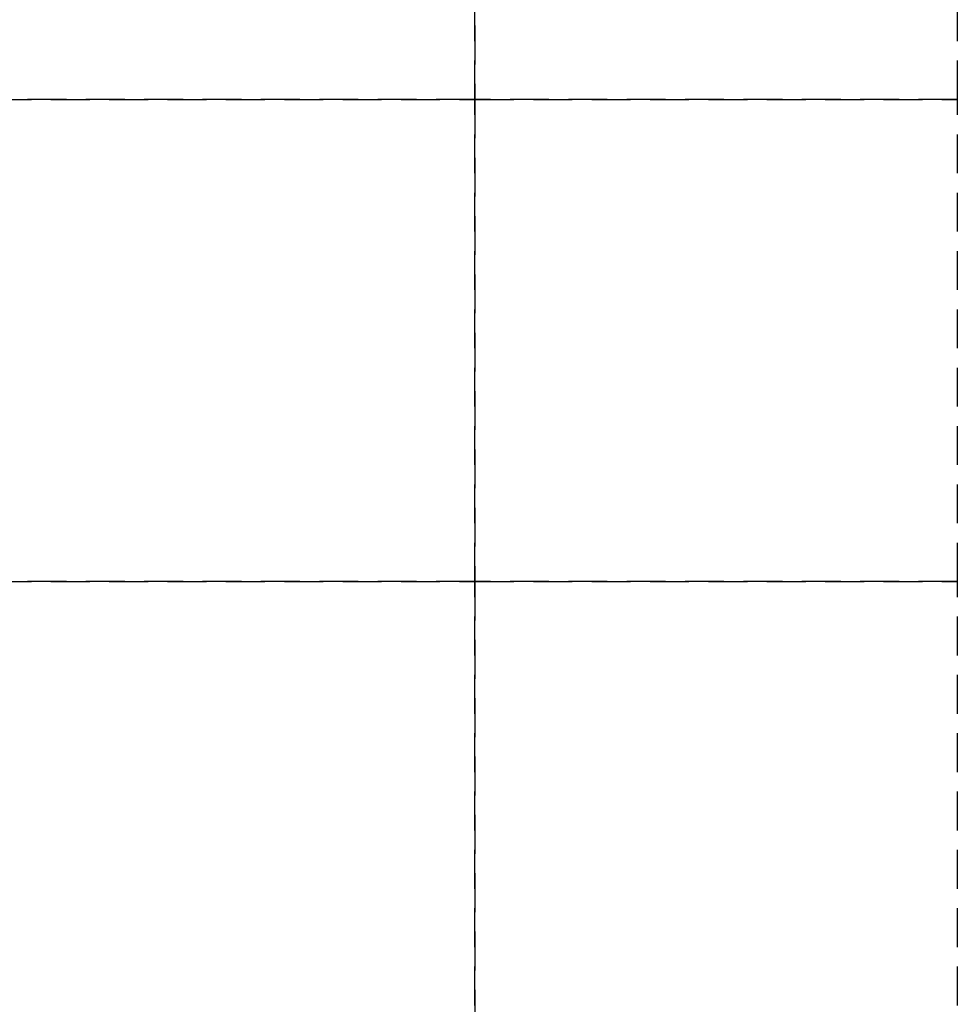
# Model space of a CAD drawing. Header units: millimetres. Extents: x 19325 to 32410, y -4876 to 2807.
# Tile 39 of 72: x 20586 to 20707, y -2360 to -2233. Entities that reach past the tile are written whole.
import ezdxf
from ezdxf import colors
from ezdxf.entities.mleader import LeaderData, LeaderLine
from ezdxf.math import Vec2, Vec3

# ---------------------------------------------------------------- set-up
doc = ezdxf.new("R2010")
doc.units = ezdxf.units.MM
doc.linetypes.add('HIDDEN', pattern=[0.375, 0.25, -0.125])
doc.layers.add('.WK_WODA_OPIS', color=7, linetype='Continuous', lineweight=13)
doc.layers.add('A_SUFITY', color=2, linetype='Continuous')
doc.styles.add('WYMIARY', font='romans.shx', dxfattribs={"width": 0.7})

# ---------------------------------------------------------------- blocks, each defined once
blk = doc.blocks.new('_None')

msp = doc.modelspace()

# ---------------------------------------------------------------- leaders
at = {"layer": '.WK_WODA_OPIS'}
ml = msp.add_multileader_mtext('Standard', dxfattribs=at)
ml.set_content('{\\W0.5;istn. RG - rozdzielnica\\Pgłówna do pozostawienia\\P- rozbudowa o dodatkową\\Pobudowę RN-1x12 mod.}', color=256, style='WYMIARY')
ml.set_leader_properties(linetype='ByLayer', lineweight=-1)
ml.set_arrow_properties(name='NONE')
ml.build(insert=Vec2(0, 0))
ml.multileader.update_dxf_attribs({"text_left_attachment_type": 6, "text_right_attachment_type": 6, "text_top_attachment_type": 0, "text_bottom_attachment_type": 0, "dogleg_length": 86.36, "arrow_head_size": 5})
ctx = ml.context
ctx.base_point, ctx.char_height, ctx.arrow_head_size, ctx.landing_gap_size, ctx.plane_origin = Vec3(20476.89, -2047.37, 3941.4), 15, 5, 1.25, Vec3(-855841.97, 6520491.8, 3941.4)
ctx.left_attachment, ctx.right_attachment = 6, 6
notes = []
notes.append((ctx, [(0, (1, 1, 0), (20645.01, -2047.37, 3941.4), (-1, 0), 10.8, [(0, [(20675.96, -2137.56, 3941.4)], 256, [])])]))
ctx.mtext.insert, ctx.mtext.line_spacing_style = Vec3(20478.14, -2028.8, 3941.4), 2
ctx.mtext.has_bg_fill, ctx.mtext.bg_color, ctx.mtext.bg_scale_factor, ctx.mtext.bg_transparency, ctx.mtext.use_window_bg_color = 1, -1027028792, 1.5, 0, 1
for ctx, leaders in notes:
    for number, flags, end, landing, length, lines in leaders:
        leader = LeaderData()
        leader.index, (leader.has_last_leader_line, leader.has_dogleg_vector, leader.attachment_direction) = number, flags
        leader.last_leader_point, leader.dogleg_vector, leader.dogleg_length = Vec3(end), Vec3(landing), length
        for number, points, colour, breaks in lines:
            line = LeaderLine()
            line.index, line.vertices, line.color, line.breaks = number, Vec3.list(points), colors.encode_raw_color(colour), breaks
            leader.lines.append(line)
        ctx.leaders.append(leader)

# ---------------------------------------------------------------- next in the draw order: linework, layer by layer
at = {"layer": 'A_SUFITY', "color": 3, "linetype": 'HIDDEN', "ltscale": 20}
for points in [[(20582.98, -2243.47), (20644.98, -2243.47), (20644.98, -2181.47), (20582.98, -2181.47)], [(20644.98, -2243.47), (20706.98, -2243.47), (20706.98, -2181.47), (20644.98, -2181.47)], [(20582.98, -2305.47), (20644.98, -2305.47), (20644.98, -2243.47), (20582.98, -2243.47)], [(20644.98, -2305.47), (20706.98, -2305.47), (20706.98, -2243.47), (20644.98, -2243.47)], [(20582.98, -2367.47), (20644.98, -2367.47), (20644.98, -2305.47), (20582.98, -2305.47)], [(20644.98, -2367.47), (20706.98, -2367.47), (20706.98, -2305.47), (20644.98, -2305.47)]]:
    msp.add_lwpolyline(points, close=True, dxfattribs=at)

doc.saveas('drawing.dxf')
